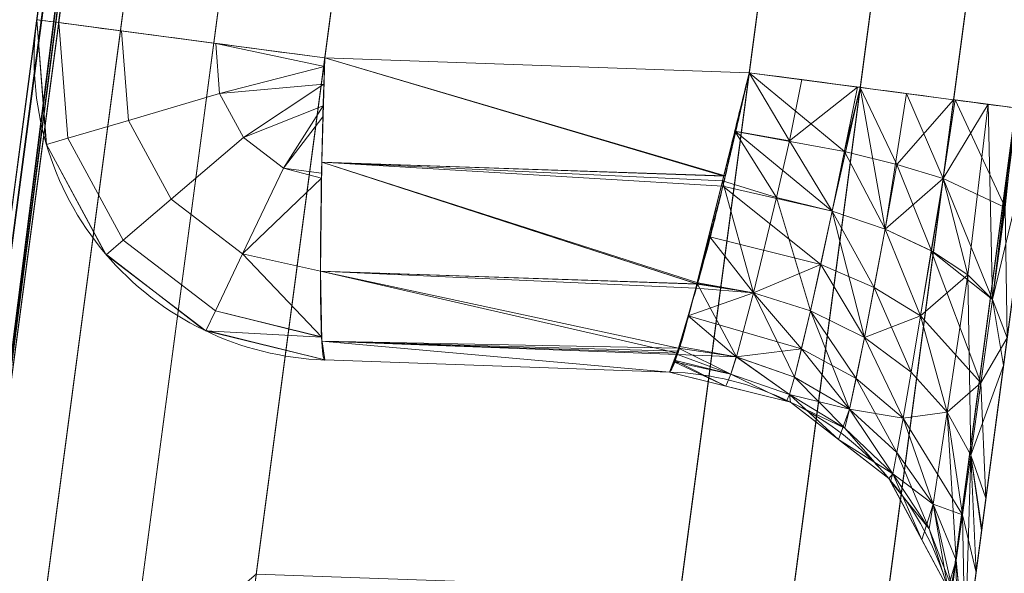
# Model space of a CAD drawing. Header units: millimetres. Extents: x -71 to 71, y -145 to 145.
# Tile 210 of 256: x -55.845 to -54.864, y 15.851 to 16.403. Entities that reach past the tile are written whole.
import ezdxf

# ---------------------------------------------------------------- set-up
doc = ezdxf.new("R2010")
doc.units = ezdxf.units.MM
doc.layers.add('1', color=7, linetype='CONTINUOUS')

msp = doc.modelspace()

# ---------------------------------------------------------------- linework, layer by layer
at = {"layer": '1', "color": 163, "linetype": 'Continuous', "lineweight": 13}
for p, q in [((-56.00922, 7.43084, -15.8119), (-52.15257, 36.5, -15.77824)), ((-52.15257, 36.5, -40.22176), (-56.00922, 7.43084, -40.1881)), ((-55.11141, 21.80146, -31.84225), (-55.95125, 15.47122, -31.84225)), ((-55.93935, 15.56095, -23.49908), (-55.11141, 21.80146, -23.49908)), ((-54.39769, 21.7783, -32.1569), (-55.19451, 15.77237, -32.1569)), ((-55.18612, 15.83563, -23.18443), (-54.39769, 21.7783, -23.18443)), ((-55.61932, 15.77237, -32.14206), (-54.82448, 21.7634, -32.14206)), ((-54.82448, 21.7634, -23.19927), (-55.60897, 15.8504, -23.19927)), ((-54.90758, 15.73431, -32.45671), (-54.11077, 21.74023, -32.45671)), ((-54.11077, 21.74023, -22.88462), (-54.89919, 15.79756, -22.88462)), ((-55.95125, 15.47122, -30.6951), (-55.44593, 19.28006, -30.6951)), ((-55.44593, 19.28006, -24.5494), (-55.93935, 15.56095, -24.5494)), ((-55.159, 19.24199, -30.39529), (-55.61932, 15.77237, -30.39529)), ((-55.60897, 15.8504, -24.84921), (-55.159, 19.24199, -24.84921)), ((-55.54066, 16.36524, -28.3256), (-55.159, 19.24199, -28.3256)), ((-55.159, 19.24199, -26.83152), (-55.54066, 16.36524, -26.83152)), ((-55.19451, 15.77237, -30.38045), (-54.73615, 19.22722, -30.38045)), ((-54.73615, 19.22722, -24.86405), (-55.18612, 15.83563, -24.86405)), ((-54.73615, 19.22722, -28.34043), (-55.11781, 16.35048, -28.34043)), ((-55.11781, 16.35048, -26.81669), (-54.73615, 19.22722, -26.81669)), ((-54.44922, 19.18916, -30.08064), (-54.90758, 15.73431, -30.08064)), ((-54.89919, 15.79756, -25.16386), (-54.44922, 19.18916, -25.16386)), ((-55.11781, 16.35048, -28.34043), (-55.54066, 16.36524, -28.3256)), ((-55.54066, 16.36524, -26.83152), (-55.11781, 16.35048, -26.81669)), ((-55.19737, 16.05205, -27.11929), (-55.54066, 16.06404, -27.13133)), ((-55.54066, 16.06404, -27.13133), (-55.54066, 16.06404, -28.02578)), ((-55.54066, 16.06404, -28.02578), (-55.19737, 16.05205, -28.03783)), ((-55.19737, 16.05205, -28.03783), (-55.19737, 16.05205, -27.11929))]:
    msp.add_line(p, q, dxfattribs=at)
at = {"layer": '1', "color": 163, "linetype": 'Continuous', "lineweight": 13, "extrusion": (-5.23961e-15, 1.15648e-14, -1)}
for centre, radius in [((0, 0, 144.00463), 61.01805), ((0, 0, 124.36979), 56.39529)]:
    msp.add_circle(centre, radius, dxfattribs=at)
at = {"layer": '1', "color": 163, "linetype": 'Continuous', "lineweight": 13}
msp.add_circle((0, 0, -145), 60.44338, dxfattribs=at)
for centre, radius, start, end in [((0, 0, -142.50508), 63.56377, 137.72131, 170.379145), ((-55.20784, 15.75223, -28.03783), 0.3, 352.44261, 88), ((-55.20784, 15.75223, -27.11929), 0.3, 352.44261, 88)]:
    msp.add_arc(centre, radius, start, end, dxfattribs=at)
at = {"layer": '1', "color": 163, "linetype": 'Continuous', "lineweight": 13, "extrusion": (0, 0, -1)}
msp.add_arc((55.5302, 16.36385, 28.02578), 0.3, 272, 7.55739, dxfattribs=at)
at = {"layer": '1', "color": 163, "linetype": 'Continuous', "lineweight": 13, "extrusion": (-5.23961e-15, 1.15648e-14, -1)}
msp.add_arc((55.5302, 16.36385, 27.13133), 0.3, 272, 7.55739, dxfattribs=at)
at = {"layer": '1', "color": 163, "linetype": 'Continuous', "lineweight": 13, "extrusion": (0.131519, 0.991314, -2.08648e-16)}
for centre, start, end in [((57.2, -28.02578, 8.91842), 272.01753, 0), ((56.8, -26.51687, 8.9594), 180, 267.98247)]:
    msp.add_arc(centre, 0.3, start, end, dxfattribs=at)
at = {"layer": '1', "color": 163, "linetype": 'Continuous', "lineweight": 13, "extrusion": (-0.131519, -0.991314, -1.94853e-16)}
msp.add_arc((-57.2, -27.13133, -8.91842), 0.3, 92.01753, 180, dxfattribs=at)
at = {"layer": '1', "color": 163, "linetype": 'Continuous', "lineweight": 13, "extrusion": (-0.998777, 0.034878, 0.03504)}
msp.add_arc((-14.41591, -29.97318, 55.051), 0.3, 269.80466, 360, dxfattribs=at)
at = {"layer": '1', "color": 163, "linetype": 'Continuous', "lineweight": 13, "extrusion": (-0.998777, 0.034878, -0.03504)}
msp.add_arc((-14.41591, -25.15007, 56.98371), 0.3, 0, 90.19534, dxfattribs=at)
at = {"layer": '1', "color": 163, "linetype": 'Continuous', "lineweight": 13, "extrusion": (-0.131519, -0.991314, -1.1263e-14)}
msp.add_arc((-56.8, -28.64025, -8.9594), 0.3, 0, 87.98247, dxfattribs=at)
at = {"layer": '1', "color": 163, "linetype": 'Continuous', "lineweight": 13, "extrusion": (-0.991314, 0.131519, -1.38778e-17)}
for centre, major_axis, start_param, end_param in [((-54.83116, 16.31037, -28.03987), (-0.07459, -0.56225, 0.20534), 4.363315, 5.937521), ((-54.83116, 16.31037, -27.11724), (-0.07459, -0.56225, -0.20534), 0.345665, 1.91987)]:
    msp.add_ellipse(centre, major_axis=major_axis, ratio=0.994688, start_param=start_param, end_param=end_param, dxfattribs=at)
at = {"layer": '1', "color": 163, "linetype": 'Continuous', "lineweight": 13}
for points, knots in [([(-55.85495, 7.40745, -13.2876), (-55.82645, 7.57732, -13.23982), (-55.76854, 7.9149, -13.13734), (-55.6492, 8.58291, -12.91187), (-55.43158, 9.73691, -12.47957), (-55.09527, 11.35428, -11.79578), (-54.6482, 13.26388, -10.92701), (-54.15584, 15.14867, -10.02887), (-53.61637, 17.01449, -9.1185), (-53.02914, 18.86358, -8.2035), (-52.39393, 20.69768, -7.29037), (-51.71059, 22.51872, -6.38596), (-50.97869, 24.32681, -5.49349), (-49.93589, 26.71751, -4.31984), (-48.50419, 29.66625, -2.89087), (-46.57229, 33.13358, -1.25785), (-45.1344, 35.38883, -0.24202), (-44.37605, 36.50001, 0.24292)], [0, 0, 0, 0, 0.015625, 0.03125, 0.0625, 0.125, 0.1875, 0.25, 0.3125, 0.375, 0.4375, 0.5, 0.5625, 0.625, 0.75, 0.875, 1, 1, 1, 1]), ([(-51.58128, 36.4999, -45.00716), (-51.65224, 36.23769, -44.85745), (-51.78978, 35.70877, -44.56354), (-51.9829, 34.89774, -44.15052), (-52.16288, 34.06316, -43.77744), (-52.30136, 33.34414, -43.52136), (-52.40472, 32.75228, -43.36463), (-52.50019, 32.16552, -43.24975), (-52.56697, 31.70606, -43.20913), (-52.60983, 31.38293, -43.20913), (-52.65268, 31.06006, -43.20862), (-52.73428, 30.44508, -43.20783), (-52.97701, 28.6155, -43.20576), (-53.3442, 25.84808, -43.20233), (-53.83378, 22.15817, -43.19788), (-54.32335, 18.46827, -43.19342), (-54.81293, 14.77837, -43.18891), (-55.22087, 11.70344, -43.18546), (-55.54733, 9.24352, -43.18197), (-55.71051, 8.01355, -43.18051), (-55.79205, 7.39856, -43.18016)], [0, 0, 0, 0, 0.03125, 0.0625, 0.09375, 0.125, 0.140625, 0.15625, 0.185938, 0.1875, 0.189062, 0.21875, 0.25, 0.375, 0.5, 0.625, 0.75, 0.875, 0.9375, 1, 1, 1, 1]), ([(-56.5, 0, 18.81482), (-56.5, 0.85253, 18.81482), (-56.43969, 2.55754, 18.79919), (-56.08016, 5.94974, 18.70925), (-55.18827, 10.12383, 18.49387), (-53.45218, 14.92967, 18.08973), (-51.11648, 19.46228, 17.55493), (-48.25431, 23.65957, 16.89615), (-44.94083, 27.49542, 16.14452), (-41.24778, 30.94825, 15.33191), (-38.57396, 32.99249, 14.75639), (-37.19421, 33.94961, 14.46203)], [0, 0, 0, 0, 0.0625, 0.125, 0.25, 0.375, 0.5, 0.625, 0.75, 0.875, 1, 1, 1, 1]), ([(-43.49406, 28.81303, 9.62045), (-43.92215, 28.4025, 9.2513), (-44.75405, 27.57479, 8.49252), (-46.32434, 25.89358, 6.90504), (-48.11792, 23.74553, 4.81046), (-49.69541, 21.5428, 2.60286), (-50.83088, 19.75379, 0.78043), (-51.61967, 18.40079, -0.61265), (-52.34854, 17.03389, -2.02456), (-53.01897, 15.65157, -3.45037), (-53.59199, 14.34418, -4.80079), (-53.96342, 13.40865, -5.76993), (-54.17204, 12.85176, -6.34834), (-54.3767, 12.29306, -6.92639), (-54.70502, 11.34015, -7.89423), (-55.12465, 9.9612, -9.22974), (-55.45618, 8.68664, -10.37814), (-55.66777, 7.74677, -11.13128), (-55.78349, 7.18822, -11.53517), (-55.83992, 6.89855, -11.72214), (-55.86788, 6.75016, -11.80996)], [0, 0, 0, 0, 0.0625, 0.125, 0.25, 0.375, 0.4375, 0.5, 0.5625, 0.625, 0.6875, 0.738281, 0.75, 0.761719, 0.8125, 0.875, 0.9375, 0.96875, 0.984375, 1, 1, 1, 1])]:
    msp.add_open_spline(points, degree=3, knots=knots, dxfattribs=at)
for points in [[(-55.11781, 16.35048, -28.34043), (-55.12231, 16.33101, -28.34036), (-55.13122, 16.2921, -28.33635), (-55.1443, 16.23594, -28.31908), (-55.15704, 16.1842, -28.29106), (-55.16959, 16.13884, -28.25354), (-55.18058, 16.10143, -28.20766), (-55.18881, 16.07331, -28.15506), (-55.1945, 16.05597, -28.09768), (-55.19667, 16.05202, -28.05779), (-55.19737, 16.05205, -28.03783)], [(-55.19737, 16.05205, -27.11929), (-55.19667, 16.05202, -27.09933), (-55.19417, 16.05595, -27.05946), (-55.18791, 16.07324, -27.00212), (-55.17982, 16.10135, -26.9495), (-55.17015, 16.13895, -26.90349), (-55.1587, 16.18455, -26.86591), (-55.14592, 16.23632, -26.83797), (-55.13229, 16.29236, -26.82077), (-55.1227, 16.33111, -26.81677), (-55.11781, 16.35048, -26.81669)]]:
    msp.add_open_spline(points, degree=3, dxfattribs=at)
for points in [[(24.58454, 55.21777, -145), (-60.11226, -6.31805, -145), (-57.48507, 18.67803, -145)], [(24.58454, 55.21777, -145), (-35.52772, -48.89972, -145), (-52.3455, -30.22169, -145), (-60.11226, -6.31805, -145)], [(-54.12313, 14.97461, -10.03563), (-52.15257, 36.5, -15.77824), (-56.00922, 7.43084, -15.8119)], [(-54.00697, 20.85279, -43.1963), (-56.00922, 7.43084, -40.1881), (-52.15257, 36.5, -40.22176)], [(-56.00922, 7.43084, -15.8119), (-52.15257, 36.5, -15.77824), (-55.15611, 13.86105, -22.9419), (-55.19018, 13.60427, -22.88462)], [(-55.72726, 9.55609, -32.51549), (-55.69746, 9.78065, -32.38439), (-52.15257, 36.5, -40.22176), (-56.00922, 7.43084, -40.1881)], [(-52.15257, 36.5, -40.22176), (-55.69746, 9.78065, -32.38439), (-55.38908, 12.10504, -32.3999), (-55.3554, 12.35897, -32.45671)], [(-52.15257, 36.5, -40.22176), (-55.3554, 12.35897, -32.45671), (-55.19018, 13.60427, -32.45671)], [(-55.19018, 13.60427, -32.45671), (-55.16926, 13.76197, -32.43579), (-52.15257, 36.5, -40.22176)], [(-55.16926, 13.76197, -32.43579), (-55.1386, 13.99304, -32.31465), (-52.15257, 36.5, -40.22176)], [(-52.15257, 36.5, -15.77824), (-55.12889, 14.06624, -23.10051), (-55.15611, 13.86105, -22.9419)], [(-52.15257, 36.5, -40.22176), (-55.1386, 13.99304, -32.31465), (-54.94155, 15.47833, -32.39945), (-54.90758, 15.73431, -32.45671)], [(-54.89919, 15.79756, -22.88462), (-54.91982, 15.6421, -22.90527), (-55.12889, 14.06624, -23.10051), (-52.15257, 36.5, -15.77824)], [(-52.15257, 36.5, -40.22176), (-54.90758, 15.73431, -32.45671), (-54.11077, 21.74023, -32.45671)], [(-52.15257, 36.5, -15.77824), (-54.11077, 21.74023, -22.88462), (-54.89919, 15.79756, -22.88462)], [(-60.68379, 6.37812, -144.00463), (-52.84319, 30.50903, -144.00463), (-52.3455, 30.22169, -145), (-60.11226, 6.31805, -145)], [(-48.83975, 28.19764, -124.36979), (-63.93971, 25.3523, -124.58601), (-62.99786, 11.3444, -124.51795)], [(-62.99786, 11.3444, -124.51795), (-55.53851, 9.79294, -124.36979), (-48.83975, 28.19764, -124.36979)], [(-60.39698, 8.68377, -144.00463), (-61.00811, 8.77164, -143.2514), (-56.0656, 25.6043, -143.2514), (-55.50398, 25.34782, -144.00463)], [(-55.11141, 21.80146, -31.84225), (-55.95125, 15.47122, -31.84225), (-55.95128, 15.47099, -31.83029)], [(-55.95128, 15.47099, -31.83029), (-55.95128, 15.47099, -30.70706), (-55.44592, 19.28006, -30.6951), (-55.11141, 21.80146, -31.84225)], [(-55.94466, 15.47901, -31.89948), (-55.95125, 15.47122, -31.84225), (-55.11141, 21.80146, -31.84225)], [(-55.92573, 15.49752, -31.95461), (-55.94466, 15.47901, -31.89948), (-55.11141, 21.80146, -31.84225)], [(-55.93938, 15.56073, -24.53781), (-55.93938, 15.56073, -23.51067), (-55.11141, 21.80146, -23.49908), (-55.44592, 19.28006, -24.5494)], [(-55.93938, 15.56073, -23.51067), (-55.93935, 15.56095, -23.49908), (-55.11141, 21.80146, -23.49908)], [(-55.11141, 21.80146, -23.49908), (-55.93935, 15.56095, -23.49908), (-55.93279, 15.56844, -23.44185)], [(-55.11141, 21.80146, -23.49908), (-55.93279, 15.56844, -23.44185), (-55.91396, 15.58624, -23.38672)], [(-55.11141, 21.80146, -31.84225), (-55.08976, 21.79859, -31.95461), (-55.92573, 15.49752, -31.95461)], [(-55.92573, 15.49752, -31.95461), (-55.08976, 21.79859, -31.95461), (-55.02797, 21.79039, -32.05061), (-55.85409, 15.56362, -32.05061)], [(-55.91396, 15.58624, -23.38672), (-55.08976, 21.79859, -23.38672), (-55.11141, 21.80146, -23.49908)], [(-55.84266, 15.64978, -23.29072), (-55.02797, 21.79039, -23.29072), (-55.08976, 21.79859, -23.38672), (-55.91396, 15.58624, -23.38672)], [(-55.85409, 15.56362, -32.05061), (-55.02797, 21.79039, -32.05061), (-54.93504, 21.77806, -32.11628), (-55.74674, 15.65991, -32.11628)], [(-55.73581, 15.74232, -23.22504), (-54.93504, 21.77806, -23.22504), (-55.02797, 21.79039, -23.29072), (-55.84266, 15.64978, -23.29072)], [(-55.74674, 15.65991, -32.11628), (-54.93504, 21.77806, -32.11628), (-54.82448, 21.7634, -32.14206), (-55.61932, 15.77237, -32.14206)], [(-55.60897, 15.8504, -23.19927), (-54.82448, 21.7634, -23.19927), (-54.93504, 21.77806, -23.22504), (-55.73581, 15.74232, -23.22504)], [(-54.39769, 21.7783, -32.1569), (-55.19451, 15.77237, -32.1569), (-55.61932, 15.77237, -32.14206), (-54.82448, 21.7634, -32.14206)], [(-55.18612, 15.83563, -23.18443), (-54.39769, 21.7783, -23.18443), (-54.82448, 21.7634, -23.19927), (-55.60897, 15.8504, -23.19927)], [(-55.19451, 15.77237, -32.1569), (-54.39769, 21.7783, -32.1569), (-54.28714, 21.76363, -32.18267), (-55.08396, 15.75771, -32.18267)], [(-54.39769, 21.7783, -23.18443), (-55.18612, 15.83563, -23.18443), (-55.07556, 15.82096, -23.15865), (-54.28714, 21.76363, -23.15865)], [(-55.08396, 15.75771, -32.18267), (-54.28714, 21.76363, -32.18267), (-54.1942, 21.7513, -32.24834), (-54.99102, 15.74538, -32.24834)], [(-54.28714, 21.76363, -23.15865), (-55.07556, 15.82096, -23.15865), (-54.98263, 15.80863, -23.09298), (-54.1942, 21.7513, -23.09298)], [(-54.99102, 15.74538, -32.24834), (-54.1942, 21.7513, -32.24834), (-54.13241, 21.7431, -32.34435), (-54.92923, 15.73718, -32.34435)], [(-54.1942, 21.7513, -23.09298), (-54.98263, 15.80863, -23.09298), (-54.92084, 15.80044, -22.99698), (-54.13241, 21.7431, -22.99698)], [(-54.92923, 15.73718, -32.34435), (-54.13241, 21.7431, -32.34435), (-54.11077, 21.74023, -32.45671), (-54.90758, 15.73431, -32.45671)], [(-54.13241, 21.7431, -22.99698), (-54.92084, 15.80044, -22.99698), (-54.89919, 15.79756, -22.88462), (-54.11077, 21.74023, -22.88462)], [(-54.00697, 20.85279, -43.1963), (-55.75953, 7.64372, -43.18044), (-55.79206, 7.39856, -43.18013), (-56.00922, 7.43084, -40.1881)], [(-55.75953, 7.64372, -43.18044), (-54.00697, 20.85279, -43.1963), (-49.60474, 20.81411, -59.44876)], [(-49.60474, 20.81411, -59.44876), (-52.65081, 4.02761, -59.44648), (-55.75953, 7.64372, -43.18044)], [(-55.95128, 15.47099, -30.70706), (-55.95125, 15.47122, -30.6951), (-55.44592, 19.28006, -30.6951)], [(-55.44592, 19.28006, -30.6951), (-55.95125, 15.47122, -30.6951), (-55.94466, 15.47901, -30.63787)], [(-55.44592, 19.28006, -30.6951), (-55.94466, 15.47901, -30.63787), (-55.92573, 15.49752, -30.58274)], [(-55.44592, 19.28006, -24.5494), (-55.93935, 15.56095, -24.5494), (-55.93938, 15.56073, -24.53781)], [(-55.93279, 15.56844, -24.60663), (-55.93935, 15.56095, -24.5494), (-55.44592, 19.28006, -24.5494)], [(-55.91396, 15.58624, -24.66176), (-55.93279, 15.56844, -24.60663), (-55.44592, 19.28006, -24.5494)], [(-55.92573, 15.49752, -30.58274), (-55.42428, 19.27719, -30.58274), (-55.44592, 19.28006, -30.6951)], [(-55.85409, 15.56362, -30.48673), (-55.36249, 19.26899, -30.48673), (-55.42428, 19.27719, -30.58274), (-55.92573, 15.49752, -30.58274)], [(-55.44592, 19.28006, -24.5494), (-55.42428, 19.27719, -24.66176), (-55.91396, 15.58624, -24.66176)], [(-55.91396, 15.58624, -24.66176), (-55.42428, 19.27719, -24.66176), (-55.36249, 19.26899, -24.75776), (-55.84266, 15.64978, -24.75776)], [(-55.82759, 16.40331, -28.02578), (-55.44592, 19.28006, -28.02578), (-55.42428, 19.27719, -28.13814), (-55.80594, 16.40044, -28.13814)], [(-55.44592, 19.28006, -27.13133), (-55.82759, 16.40331, -27.13133), (-55.80594, 16.40044, -27.01897), (-55.42428, 19.27719, -27.01897)], [(-55.44592, 19.28006, -28.02578), (-55.82759, 16.40331, -28.02578), (-55.82759, 16.40331, -27.13133), (-55.44592, 19.28006, -27.13133)], [(-55.80594, 16.40044, -28.13814), (-55.42428, 19.27719, -28.13814), (-55.36249, 19.26899, -28.23415), (-55.74415, 16.39224, -28.23415)], [(-55.42428, 19.27719, -27.01897), (-55.80594, 16.40044, -27.01897), (-55.74415, 16.39224, -26.92297), (-55.36249, 19.26899, -26.92297)], [(-55.74674, 15.65991, -30.42106), (-55.26955, 19.25666, -30.42106), (-55.36249, 19.26899, -30.48673), (-55.85409, 15.56362, -30.48673)], [(-55.84266, 15.64978, -24.75776), (-55.36249, 19.26899, -24.75776), (-55.26955, 19.25666, -24.82343), (-55.73581, 15.74232, -24.82343)], [(-55.74415, 16.39224, -28.23415), (-55.36249, 19.26899, -28.23415), (-55.26955, 19.25666, -28.29982), (-55.65122, 16.37991, -28.29982)], [(-55.36249, 19.26899, -26.92297), (-55.74415, 16.39224, -26.92297), (-55.65122, 16.37991, -26.8573), (-55.26955, 19.25666, -26.8573)], [(-55.61932, 15.77237, -30.39529), (-55.159, 19.24199, -30.39529), (-55.26955, 19.25666, -30.42106), (-55.74674, 15.65991, -30.42106)], [(-55.73581, 15.74232, -24.82343), (-55.26955, 19.25666, -24.82343), (-55.159, 19.24199, -24.84921), (-55.60897, 15.8504, -24.84921)], [(-55.65122, 16.37991, -28.29982), (-55.26955, 19.25666, -28.29982), (-55.159, 19.24199, -28.3256), (-55.54067, 16.36524, -28.3256)], [(-55.26955, 19.25666, -26.8573), (-55.65122, 16.37991, -26.8573), (-55.54067, 16.36524, -26.83152), (-55.159, 19.24199, -26.83152)], [(-55.61932, 15.77237, -30.39529), (-55.19451, 15.77237, -30.38045), (-54.73615, 19.22723, -30.38045), (-55.159, 19.24199, -30.39529)], [(-54.73615, 19.22723, -24.86405), (-55.18612, 15.83563, -24.86405), (-55.60897, 15.8504, -24.84921), (-55.159, 19.24199, -24.84921)], [(-55.11781, 16.35048, -28.34043), (-55.54067, 16.36524, -28.3256), (-55.159, 19.24199, -28.3256), (-54.73615, 19.22723, -28.34043)], [(-54.73615, 19.22723, -26.81668), (-55.159, 19.24199, -26.83152), (-55.54067, 16.36524, -26.83152), (-55.11781, 16.35048, -26.81668)], [(-54.73615, 19.22723, -30.38045), (-55.19451, 15.77237, -30.38045), (-55.08396, 15.75771, -30.35467), (-54.62559, 19.21256, -30.35467)], [(-55.18612, 15.83563, -24.86405), (-54.73615, 19.22723, -24.86405), (-54.62559, 19.21256, -24.88983), (-55.07556, 15.82096, -24.88983)], [(-55.11781, 16.35048, -28.34043), (-54.73615, 19.22723, -28.34043), (-54.62559, 19.21256, -28.36621), (-55.00726, 16.33581, -28.36621)], [(-54.73615, 19.22723, -26.81668), (-55.11781, 16.35048, -26.81668), (-55.00726, 16.33581, -26.79091), (-54.62559, 19.21256, -26.79091)], [(-54.62559, 19.21256, -30.35467), (-55.08396, 15.75771, -30.35467), (-54.99102, 15.74538, -30.289), (-54.53266, 19.20023, -30.289)], [(-55.07556, 15.82096, -24.88983), (-54.62559, 19.21256, -24.88983), (-54.53266, 19.20023, -24.9555), (-54.98263, 15.80863, -24.9555)], [(-55.00726, 16.33581, -28.36621), (-54.62559, 19.21256, -28.36621), (-54.53266, 19.20023, -28.43188), (-54.91432, 16.32348, -28.43188)], [(-54.62559, 19.21256, -26.79091), (-55.00726, 16.33581, -26.79091), (-54.91432, 16.32348, -26.72524), (-54.53266, 19.20023, -26.72524)], [(-54.53266, 19.20023, -30.289), (-54.99102, 15.74538, -30.289), (-54.92923, 15.73718, -30.193), (-54.47087, 19.19203, -30.193)], [(-54.98263, 15.80863, -24.9555), (-54.53266, 19.20023, -24.9555), (-54.47087, 19.19203, -25.0515), (-54.92084, 15.80044, -25.0515)], [(-54.91432, 16.32348, -28.43188), (-54.53266, 19.20023, -28.43188), (-54.47087, 19.19203, -28.52788), (-54.85253, 16.31528, -28.52788)], [(-54.53266, 19.20023, -26.72524), (-54.91432, 16.32348, -26.72524), (-54.85253, 16.31528, -26.62923), (-54.47087, 19.19203, -26.62923)], [(-54.47087, 19.19203, -30.193), (-54.92923, 15.73718, -30.193), (-54.90758, 15.73431, -30.08064), (-54.44922, 19.18916, -30.08064)], [(-54.92084, 15.80044, -25.0515), (-54.47087, 19.19203, -25.0515), (-54.44922, 19.18916, -25.16386), (-54.89919, 15.79756, -25.16386)], [(-54.83089, 16.31241, -28.64025), (-54.44922, 19.18916, -28.64025), (-54.44922, 19.18916, -30.08064), (-54.90758, 15.73431, -30.08064)], [(-54.89919, 15.79756, -25.16386), (-54.44922, 19.18916, -25.16386), (-54.44922, 19.18916, -26.51687), (-54.83089, 16.31241, -26.51687)], [(-55.22529, 9.55675, 18.50467), (-51.43747, 18.704, 17.62805), (-53.35225, 14.88496, 10.82684)], [(-54.13154, 0, -123.88345), (-51.48215, 16.72756, -123.88345), (-53.63511, 17.4271, -124.36979), (-56.39528, 0, -124.36979)], [(-55.81788, 16.27877, -28.02578), (-55.82759, 16.40331, -28.02578), (-55.80568, 16.4004, -28.1388), (-55.79668, 16.28504, -28.1388)], [(-55.82759, 16.40331, -27.13133), (-55.82759, 16.40331, -28.02578), (-55.81809, 16.27949, -28.02578), (-55.81809, 16.27949, -27.13133)], [(-55.79668, 16.28504, -27.01832), (-55.80568, 16.4004, -27.01832), (-55.82759, 16.40331, -27.13133), (-55.81788, 16.27877, -27.13133)], [(-55.79668, 16.28504, -28.1388), (-55.80568, 16.4004, -28.1388), (-55.74318, 16.39211, -28.23516), (-55.73623, 16.30292, -28.23516)], [(-55.73623, 16.30292, -26.92196), (-55.74318, 16.39211, -26.92196), (-55.80568, 16.4004, -27.01832), (-55.79668, 16.28504, -27.01832)], [(-55.73623, 16.30292, -28.23516), (-55.74318, 16.39211, -28.23516), (-55.6493, 16.37966, -28.30067), (-55.64541, 16.32978, -28.30067)], [(-55.64541, 16.32978, -26.85645), (-55.6493, 16.37966, -26.85645), (-55.74318, 16.39211, -26.92196), (-55.73623, 16.30292, -26.92196)], [(-55.6493, 16.37966, -28.30067), (-55.54067, 16.36524, -28.3256), (-55.54094, 16.35662, -28.32478)], [(-55.54094, 16.35662, -28.32478), (-55.64541, 16.32978, -28.30067), (-55.6493, 16.37966, -28.30067)], [(-55.6493, 16.37966, -26.85645), (-55.64541, 16.32978, -26.85645), (-55.54094, 16.35662, -26.83234)], [(-55.54094, 16.35662, -26.83234), (-55.54067, 16.36524, -26.83152), (-55.6493, 16.37966, -26.85645)], [(-55.14173, 16.24749, -28.3196), (-55.54366, 16.26117, -28.30734), (-55.54067, 16.36524, -28.3256)], [(-55.54067, 16.36524, -26.83152), (-55.54366, 16.26117, -26.84978), (-55.14325, 16.24735, -26.83658)], [(-55.54067, 16.36524, -28.3256), (-55.11781, 16.35048, -28.34043), (-55.14173, 16.24749, -28.3196)], [(-55.14325, 16.24735, -26.83658), (-55.11781, 16.35048, -26.81668), (-55.54067, 16.36524, -26.83152)], [(-55.64541, 16.32978, -28.30067), (-55.54094, 16.35662, -28.32478), (-55.5415, 16.33886, -28.32308)], [(-55.5415, 16.33886, -26.83403), (-55.54094, 16.35662, -26.83234), (-55.64541, 16.32978, -26.85645)], [(-55.11781, 16.35048, -26.81668), (-55.13223, 16.29202, -26.82796), (-55.0777, 16.28253, -26.8173)], [(-55.02288, 16.27177, -28.35653), (-55.1314, 16.29197, -28.3286), (-55.11781, 16.35048, -28.34043)], [(-55.11781, 16.35048, -28.34043), (-55.01013, 16.33619, -28.36554), (-55.02288, 16.27177, -28.35653)], [(-55.0777, 16.28253, -26.8173), (-55.06552, 16.34354, -26.80449), (-55.11781, 16.35048, -26.81668)], [(-55.01014, 16.33619, -26.79158), (-55.06552, 16.34354, -26.80449), (-55.0777, 16.28253, -26.8173)], [(-55.69355, 16.22429, -28.23516), (-55.73623, 16.30292, -28.23516), (-55.64541, 16.32978, -28.30067), (-55.62155, 16.28581, -28.30067)], [(-55.62155, 16.28581, -26.85645), (-55.64541, 16.32978, -26.85645), (-55.73623, 16.30292, -26.92196), (-55.69355, 16.22429, -26.92196)], [(-55.5415, 16.33886, -28.32308), (-55.62155, 16.28581, -28.30067), (-55.64541, 16.32978, -28.30067)], [(-55.64541, 16.32978, -26.85645), (-55.62155, 16.28581, -26.85645), (-55.5415, 16.33886, -26.83403)], [(-55.62155, 16.28581, -28.30067), (-55.5415, 16.33886, -28.32308), (-55.54217, 16.31739, -28.32104)], [(-55.54217, 16.31739, -26.83608), (-55.5415, 16.33886, -26.83403), (-55.62155, 16.28581, -26.85645)], [(-55.0777, 16.28253, -26.8173), (-55.03517, 16.21238, -26.82127), (-55.01014, 16.33619, -26.79158)], [(-55.00726, 16.33581, -26.79091), (-55.01014, 16.33619, -26.79158), (-55.03517, 16.21238, -26.82127)], [(-55.00726, 16.33581, -26.79091), (-55.03517, 16.21238, -26.82127), (-54.98255, 16.19435, -26.795)], [(-55.02288, 16.27177, -28.35653), (-55.01013, 16.33619, -28.36554), (-55.00726, 16.33581, -28.36621)], [(-54.97072, 16.25902, -28.38477), (-55.02288, 16.27177, -28.35653), (-55.00726, 16.33581, -28.36621)], [(-55.00726, 16.33581, -28.36621), (-54.91432, 16.32348, -28.43188), (-54.97072, 16.25902, -28.38477)], [(-54.98255, 16.19435, -26.795), (-54.96135, 16.32972, -26.75847), (-55.00726, 16.33581, -26.79091)], [(-54.96135, 16.32972, -26.75847), (-54.98255, 16.19435, -26.795), (-54.92482, 16.24493, -26.73333)], [(-54.92482, 16.24493, -26.73333), (-54.91432, 16.32348, -26.72524), (-54.96135, 16.32972, -26.75847)], [(-54.91432, 16.32348, -28.43188), (-54.92481, 16.24493, -28.4238), (-54.97072, 16.25902, -28.38477)], [(-54.92482, 16.24493, -26.73333), (-54.91281, 16.32328, -26.72289), (-54.91432, 16.32348, -26.72524)], [(-54.91281, 16.32328, -26.72289), (-54.92482, 16.24493, -26.73333), (-54.86303, 16.21617, -26.63267)], [(-54.91432, 16.32348, -28.43188), (-54.9128, 16.32328, -28.43424), (-54.92481, 16.24493, -28.4238)], [(-54.92481, 16.24493, -28.4238), (-54.9128, 16.32328, -28.43424), (-54.88, 16.31892, -28.4852)], [(-54.86303, 16.21617, -26.63267), (-54.85253, 16.31528, -26.62923), (-54.91281, 16.32328, -26.72289)], [(-55.54217, 16.31739, -28.32104), (-55.58185, 16.25537, -28.30067), (-55.62155, 16.28581, -28.30067)], [(-55.62155, 16.28581, -26.85645), (-55.58185, 16.25537, -26.85645), (-55.54217, 16.31739, -26.83608)], [(-55.58185, 16.25537, -28.30067), (-55.54217, 16.31739, -28.32104), (-55.54252, 16.3066, -28.32001)], [(-55.54252, 16.3066, -26.83711), (-55.54217, 16.31739, -26.83608), (-55.58185, 16.25537, -26.85645)], [(-54.90758, 15.73431, -30.08064), (-54.92838, 15.57756, -30.10146), (-54.86457, 16.05848, -28.58344), (-54.83089, 16.31241, -28.64025)], [(-54.88, 16.31892, -28.4852), (-54.9002, 16.1489, -28.44395), (-54.92481, 16.24493, -28.4238)], [(-54.87565, 16.12439, -28.49425), (-54.9002, 16.1489, -28.44395), (-54.88, 16.31892, -28.4852)], [(-54.83089, 16.31241, -26.51687), (-54.85151, 16.15695, -26.53752), (-54.89919, 15.79756, -25.16386)], [(-54.88, 16.31892, -28.4852), (-54.85253, 16.31528, -28.52788), (-54.87565, 16.12439, -28.49425)], [(-54.85253, 16.31528, -28.52788), (-54.85095, 16.31507, -28.53612), (-54.87565, 16.12439, -28.49425)], [(-54.87565, 16.12439, -28.49425), (-54.85095, 16.31507, -28.53612), (-54.83089, 16.31241, -28.64025)], [(-54.83089, 16.31241, -28.64025), (-54.86457, 16.05848, -28.58344), (-54.87565, 16.12439, -28.49425)], [(-55.74149, 16.18334, -28.1388), (-55.79668, 16.28504, -28.1388), (-55.73623, 16.30292, -28.23516), (-55.69355, 16.22429, -28.23516)], [(-55.69355, 16.22429, -26.92196), (-55.73623, 16.30292, -26.92196), (-55.79668, 16.28504, -27.01832), (-55.74149, 16.18334, -27.01832)], [(-55.58185, 16.25537, -28.30067), (-55.54252, 16.3066, -28.32001), (-55.54389, 16.25017, -28.30307)], [(-55.54389, 16.25017, -26.85405), (-55.54252, 16.3066, -26.83711), (-55.58185, 16.25537, -26.85645)], [(-55.13223, 16.29202, -26.82796), (-55.14441, 16.24264, -26.83748), (-55.09058, 16.22606, -26.83642)], [(-55.03516, 16.21238, -28.33585), (-55.14409, 16.23731, -28.31755), (-55.1314, 16.29197, -28.3286)], [(-55.09058, 16.22606, -26.83642), (-55.0777, 16.28253, -26.8173), (-55.13223, 16.29202, -26.82796)], [(-55.1314, 16.29197, -28.3286), (-55.02288, 16.27177, -28.35653), (-55.03516, 16.21238, -28.33585)], [(-55.75829, 16.16899, -28.02578), (-55.81788, 16.27877, -28.02578), (-55.79668, 16.28504, -28.1388), (-55.74149, 16.18334, -28.1388)], [(-55.74149, 16.18334, -27.01832), (-55.79668, 16.28504, -27.01832), (-55.81788, 16.27877, -27.13133), (-55.75829, 16.16899, -27.13133)], [(-55.62256, 16.16986, -28.23516), (-55.69355, 16.22429, -28.23516), (-55.62155, 16.28581, -28.30067), (-55.58185, 16.25537, -28.30067)], [(-55.58185, 16.25537, -26.85645), (-55.62155, 16.28581, -26.85645), (-55.69355, 16.22429, -26.92196), (-55.62256, 16.16986, -26.92196)], [(-55.0777, 16.28253, -26.8173), (-55.09058, 16.22606, -26.83642), (-55.03517, 16.21238, -26.82127)], [(-55.81809, 16.27949, -27.13133), (-55.81809, 16.27949, -28.02578), (-55.75926, 16.17013, -28.02578), (-55.75926, 16.17013, -27.13133)], [(-54.98254, 16.19435, -28.36213), (-55.03516, 16.21238, -28.33585), (-55.02288, 16.27177, -28.35653)], [(-55.02288, 16.27177, -28.35653), (-54.97072, 16.25902, -28.38477), (-54.98254, 16.19435, -28.36213)], [(-55.16946, 16.13973, -28.25106), (-55.54503, 16.15247, -28.23815), (-55.54366, 16.26117, -28.30734)], [(-55.54366, 16.26117, -26.84978), (-55.54503, 16.15247, -26.91897), (-55.16997, 16.13997, -26.90671)], [(-55.54366, 16.26117, -28.30734), (-55.16908, 16.14104, -28.25301), (-55.16946, 16.13973, -28.25106)], [(-55.54366, 16.26117, -28.30734), (-55.14173, 16.24749, -28.3196), (-55.14409, 16.23731, -28.31755)], [(-55.14409, 16.23731, -28.31755), (-55.16908, 16.14104, -28.25301), (-55.54366, 16.26117, -28.30734)], [(-55.16997, 16.13997, -26.90671), (-55.14441, 16.24264, -26.83748), (-55.54366, 16.26117, -26.84978)], [(-55.14441, 16.24264, -26.83748), (-55.14325, 16.24735, -26.83658), (-55.54366, 16.26117, -26.84978)], [(-55.62256, 16.16986, -28.23516), (-55.58185, 16.25537, -28.30067), (-55.54395, 16.24515, -28.29973)], [(-55.54395, 16.24515, -26.85738), (-55.58185, 16.25537, -26.85645), (-55.62256, 16.16986, -26.92196)], [(-55.54389, 16.25017, -28.30307), (-55.54395, 16.24515, -28.29973), (-55.58185, 16.25537, -28.30067)], [(-55.58185, 16.25537, -26.85645), (-55.54395, 16.24515, -26.85738), (-55.54389, 16.25017, -26.85405)], [(-54.93649, 16.17275, -28.39886), (-54.98254, 16.19435, -28.36213), (-54.97072, 16.25902, -28.38477)], [(-54.97072, 16.25902, -28.38477), (-54.92481, 16.24493, -28.4238), (-54.93649, 16.17275, -28.39886)], [(-55.54395, 16.24515, -28.29973), (-55.54503, 16.15247, -28.23815), (-55.62256, 16.16986, -28.23516)], [(-55.62256, 16.16986, -26.92196), (-55.54503, 16.15247, -26.91897), (-55.54395, 16.24515, -26.85738)], [(-55.14441, 16.24264, -26.83748), (-55.16991, 16.14023, -26.90654), (-55.11356, 16.13087, -26.90425)], [(-55.11356, 16.13087, -26.90425), (-55.09058, 16.22606, -26.83642), (-55.14441, 16.24264, -26.83748)], [(-54.98255, 16.19435, -26.795), (-54.9365, 16.17276, -26.75827), (-54.92482, 16.24493, -26.73333)], [(-54.92482, 16.24493, -26.73333), (-54.9365, 16.17276, -26.75827), (-54.87566, 16.1244, -26.66289)], [(-54.9002, 16.1489, -28.44395), (-54.93649, 16.17275, -28.39886), (-54.92481, 16.24493, -28.4238)], [(-54.87566, 16.1244, -26.66289), (-54.86303, 16.21617, -26.63267), (-54.92482, 16.24493, -26.73333)], [(-55.04657, 16.15908, -28.30438), (-55.15716, 16.18697, -28.2838), (-55.14409, 16.23731, -28.31755)], [(-55.14409, 16.23731, -28.31755), (-55.03516, 16.21238, -28.33585), (-55.04657, 16.15908, -28.30438)], [(-55.64966, 16.11294, -28.1388), (-55.74149, 16.18334, -28.1388), (-55.69355, 16.22429, -28.23516), (-55.62256, 16.16986, -28.23516)], [(-55.62256, 16.16986, -26.92196), (-55.69355, 16.22429, -26.92196), (-55.74149, 16.18334, -27.01832), (-55.64966, 16.11294, -27.01832)], [(-55.09058, 16.22606, -26.83642), (-55.11356, 16.13087, -26.90425), (-55.05684, 16.11299, -26.89354)], [(-55.05684, 16.11299, -26.89354), (-55.03517, 16.21238, -26.82127), (-55.09058, 16.22606, -26.83642)], [(-55.03517, 16.21238, -26.82127), (-55.05684, 16.11299, -26.89354), (-55.00317, 16.08636, -26.87387)], [(-54.99344, 16.1364, -28.32776), (-55.04657, 16.15908, -28.30438), (-55.03516, 16.21238, -28.33585)], [(-55.00317, 16.08636, -26.87387), (-54.98255, 16.19435, -26.795), (-55.03517, 16.21238, -26.82127)], [(-55.03516, 16.21238, -28.33585), (-54.98254, 16.19435, -28.36213), (-54.99344, 16.1364, -28.32776)], [(-54.86303, 16.21617, -26.63267), (-54.87566, 16.1244, -26.66289), (-54.8609, 16.08621, -26.57467)], [(-54.94718, 16.10799, -26.79631), (-54.98255, 16.19435, -26.795), (-55.00317, 16.08636, -26.87387)], [(-54.94716, 16.10798, -28.36082), (-54.99344, 16.1364, -28.32776), (-54.98254, 16.19435, -28.36213)], [(-54.94718, 16.10799, -26.79631), (-54.9365, 16.17276, -26.75827), (-54.98255, 16.19435, -26.795)], [(-54.98254, 16.19435, -28.36213), (-54.93649, 16.17275, -28.39886), (-54.94716, 16.10798, -28.36082)], [(-55.65916, 16.09299, -28.02578), (-55.75829, 16.16899, -28.02578), (-55.74149, 16.18334, -28.1388), (-55.64966, 16.11294, -28.1388)], [(-55.64966, 16.11294, -27.01832), (-55.74149, 16.18334, -27.01832), (-55.75829, 16.16899, -27.13133), (-55.65916, 16.09299, -27.13133)], [(-55.11355, 16.13087, -28.25286), (-55.16908, 16.14104, -28.25301), (-55.15716, 16.18697, -28.2838)], [(-55.11355, 16.13087, -28.25286), (-55.15716, 16.18697, -28.2838), (-55.04657, 16.15908, -28.30438)], [(-54.9365, 16.17276, -26.75827), (-54.94718, 16.10799, -26.79631), (-54.88712, 16.04142, -26.70988)], [(-54.94716, 16.10798, -28.36082), (-54.93649, 16.17275, -28.39886), (-54.9002, 16.1489, -28.44395)], [(-54.88712, 16.04142, -26.70988), (-54.87566, 16.1244, -26.66289), (-54.9365, 16.17276, -26.75827)], [(-55.75926, 16.17013, -27.13133), (-55.75926, 16.17013, -28.02578), (-55.66119, 16.09396, -28.02578), (-55.66119, 16.09396, -27.13133)], [(-55.54389, 16.0871, -28.14075), (-55.64966, 16.11294, -28.1388), (-55.62256, 16.16986, -28.23516)], [(-55.62256, 16.16986, -26.92196), (-55.64966, 16.11294, -27.01832), (-55.54389, 16.0871, -27.01636)], [(-55.62256, 16.16986, -28.23516), (-55.54503, 16.15247, -28.23815), (-55.54389, 16.0871, -28.14075)], [(-55.54389, 16.0871, -27.01636), (-55.54503, 16.15247, -26.91897), (-55.62256, 16.16986, -26.92196)], [(-55.04657, 16.15908, -28.30438), (-55.05684, 16.11299, -28.26357), (-55.11355, 16.13087, -28.25286)], [(-55.00316, 16.08635, -28.28325), (-55.05684, 16.11299, -28.26357), (-55.04657, 16.15908, -28.30438)], [(-55.04657, 16.15908, -28.30438), (-54.99344, 16.1364, -28.32776), (-55.00316, 16.08635, -28.28325)], [(-54.85151, 16.15695, -26.53752), (-54.88212, 15.92623, -26.65866), (-54.93288, 15.54364, -25.10706), (-54.89919, 15.79756, -25.16386)], [(-55.54366, 16.08277, -28.12977), (-55.54503, 16.15247, -28.23815), (-55.1882, 16.07571, -28.1557)], [(-55.54503, 16.15247, -28.23815), (-55.16946, 16.13973, -28.25106), (-55.1882, 16.07571, -28.1557)], [(-55.54503, 16.15247, -26.91897), (-55.54366, 16.08277, -27.02735), (-55.18903, 16.07087, -27.0152)], [(-55.18903, 16.07087, -27.0152), (-55.17102, 16.13574, -26.90957), (-55.54503, 16.15247, -26.91897)], [(-55.17102, 16.13574, -26.90957), (-55.16997, 16.13997, -26.90671), (-55.54503, 16.15247, -26.91897)], [(-54.9002, 16.1489, -28.44395), (-54.92057, 16.01192, -28.34641), (-54.94716, 16.10798, -28.36082)], [(-54.89713, 15.96913, -28.38564), (-54.92057, 16.01192, -28.34641), (-54.9002, 16.1489, -28.44395)], [(-54.9002, 16.1489, -28.44395), (-54.87565, 16.12439, -28.49425), (-54.89713, 15.96913, -28.38564)], [(-55.13072, 16.06713, -28.15478), (-55.1882, 16.07571, -28.1557), (-55.1695, 16.1396, -28.25087)], [(-55.11356, 16.13087, -26.90425), (-55.17102, 16.13574, -26.90957), (-55.17869, 16.10811, -26.95456)], [(-55.11356, 16.13087, -26.90425), (-55.16991, 16.14023, -26.90654), (-55.17102, 16.13574, -26.90957)], [(-55.11355, 16.13087, -28.25286), (-55.1695, 16.1396, -28.25087), (-55.16908, 16.14104, -28.25301)], [(-55.1695, 16.1396, -28.25087), (-55.11355, 16.13087, -28.25286), (-55.13072, 16.06713, -28.15478)], [(-54.95659, 16.05196, -28.31142), (-55.00316, 16.08635, -28.28325), (-54.99344, 16.1364, -28.32776)], [(-54.99344, 16.1364, -28.32776), (-54.94716, 16.10798, -28.36082), (-54.95659, 16.05196, -28.31142)], [(-55.17869, 16.10811, -26.95456), (-55.06568, 16.07526, -26.94217), (-55.11356, 16.13087, -26.90425)], [(-55.07277, 16.04705, -28.16003), (-55.13072, 16.06713, -28.15478), (-55.11355, 16.13087, -28.25286)], [(-55.06568, 16.07526, -26.94217), (-55.05684, 16.11299, -26.89354), (-55.11356, 16.13087, -26.90425)], [(-55.11355, 16.13087, -28.25286), (-55.05684, 16.11299, -28.26357), (-55.07277, 16.04705, -28.16003)], [(-54.89713, 15.96913, -28.38564), (-54.87565, 16.12439, -28.49425), (-54.86457, 16.05848, -28.58344)], [(-54.8609, 16.08621, -26.57467), (-54.87566, 16.1244, -26.66289), (-54.88712, 16.04142, -26.70988)], [(-55.65916, 16.09299, -28.02578), (-55.64966, 16.11294, -28.1388), (-55.54384, 16.08669, -28.13872)], [(-55.54384, 16.08669, -27.0184), (-55.64966, 16.11294, -27.01832), (-55.65916, 16.09299, -27.13133)], [(-55.54389, 16.0871, -28.14075), (-55.54384, 16.08669, -28.13872), (-55.64966, 16.11294, -28.1388)], [(-55.64966, 16.11294, -27.01832), (-55.54384, 16.08669, -27.0184), (-55.54389, 16.0871, -27.01636)], [(-55.17869, 16.10811, -26.95456), (-55.18715, 16.07765, -27.00415), (-55.13073, 16.06713, -27.00234)], [(-55.06568, 16.07526, -26.94217), (-55.17869, 16.10811, -26.95456), (-55.13073, 16.06713, -27.00234)], [(-55.01798, 16.0149, -28.17048), (-55.07277, 16.04705, -28.16003), (-55.05684, 16.11299, -28.26357)], [(-55.05684, 16.11299, -26.89354), (-55.06568, 16.07526, -26.94217), (-55.01144, 16.04545, -26.92687)], [(-55.05684, 16.11299, -28.26357), (-55.00316, 16.08635, -28.28325), (-55.01798, 16.0149, -28.17048)], [(-55.01144, 16.04545, -26.92687), (-55.00317, 16.08636, -26.87387), (-55.05684, 16.11299, -26.89354)], [(-55.00317, 16.08636, -26.87387), (-54.9566, 16.05197, -26.8457), (-54.94718, 16.10799, -26.79631)], [(-54.94718, 16.10799, -26.79631), (-54.9566, 16.05197, -26.8457), (-54.92059, 16.01194, -26.81072)], [(-54.92057, 16.01192, -28.34641), (-54.95659, 16.05196, -28.31142), (-54.94716, 16.10798, -28.36082)], [(-54.92059, 16.01194, -26.81072), (-54.88712, 16.04142, -26.70988), (-54.94718, 16.10799, -26.79631)], [(-55.66119, 16.09396, -27.13133), (-55.66119, 16.09396, -28.02578), (-55.54067, 16.06404, -28.02578), (-55.54067, 16.06404, -27.13133)], [(-55.54384, 16.08669, -28.13872), (-55.54067, 16.06404, -28.02578), (-55.65916, 16.09299, -28.02578)], [(-55.65916, 16.09299, -27.13133), (-55.54067, 16.06404, -27.13133), (-55.54384, 16.08669, -27.0184)], [(-55.01798, 16.0149, -28.17048), (-55.00316, 16.08635, -28.28325), (-54.96452, 16.00607, -28.25249)], [(-55.00317, 16.08636, -26.87387), (-55.01144, 16.04545, -26.92687), (-54.96453, 16.00608, -26.90464)], [(-54.96453, 16.00608, -26.90464), (-54.9566, 16.05197, -26.8457), (-55.00317, 16.08636, -26.87387)], [(-55.00316, 16.08635, -28.28325), (-54.95659, 16.05196, -28.31142), (-54.96452, 16.00607, -28.25249)], [(-54.88712, 16.04142, -26.70988), (-54.88212, 15.92623, -26.65866), (-54.8609, 16.08621, -26.57467)], [(-55.54366, 16.08277, -28.12977), (-55.18929, 16.0729, -28.14169), (-55.19737, 16.05205, -28.03783)], [(-55.19737, 16.05205, -28.03783), (-55.54067, 16.06404, -28.02578), (-55.54366, 16.08277, -28.12977)], [(-55.1882, 16.07571, -28.1557), (-55.18929, 16.0729, -28.14169), (-55.54366, 16.08277, -28.12977)], [(-55.54366, 16.08277, -27.02735), (-55.54067, 16.06404, -27.13133), (-55.19737, 16.05205, -27.11929)], [(-55.19737, 16.05205, -27.11929), (-55.18942, 16.06947, -27.01748), (-55.54366, 16.08277, -27.02735)], [(-55.18942, 16.06947, -27.01748), (-55.18903, 16.07087, -27.0152), (-55.54366, 16.08277, -27.02735)], [(-55.13633, 16.05003, -28.09793), (-55.19279, 16.06387, -28.09669), (-55.1882, 16.07571, -28.1557)], [(-55.13073, 16.06713, -27.00234), (-55.18715, 16.07765, -27.00415), (-55.18942, 16.06947, -27.01748)], [(-55.1882, 16.07571, -28.1557), (-55.13072, 16.06713, -28.15478), (-55.13633, 16.05003, -28.09793)], [(-55.13073, 16.06713, -27.00234), (-55.07278, 16.04705, -26.99708), (-55.06568, 16.07526, -26.94217)], [(-55.06568, 16.07526, -26.94217), (-55.07278, 16.04705, -26.99708), (-55.018, 16.01491, -26.98664)], [(-55.018, 16.01491, -26.98664), (-55.01144, 16.04545, -26.92687), (-55.06568, 16.07526, -26.94217)], [(-55.18942, 16.06947, -27.01748), (-55.19274, 16.0622, -27.05998), (-55.13633, 16.05003, -27.05919)], [(-55.13633, 16.05003, -27.05919), (-55.13073, 16.06713, -27.00234), (-55.18942, 16.06947, -27.01748)], [(-55.07785, 16.02955, -28.10044), (-55.13633, 16.05003, -28.09793), (-55.13072, 16.06713, -28.15478)], [(-55.13073, 16.06713, -27.00234), (-55.13633, 16.05003, -27.05919), (-55.07787, 16.02955, -27.05667)], [(-55.07787, 16.02955, -27.05667), (-55.07278, 16.04705, -26.99708), (-55.13073, 16.06713, -27.00234)], [(-55.13072, 16.06713, -28.15478), (-55.07277, 16.04705, -28.16003), (-55.07785, 16.02955, -28.10044)], [(-55.19737, 16.05205, -27.11929), (-55.54067, 16.06404, -27.13133), (-55.54067, 16.06404, -28.02578), (-55.19737, 16.05205, -28.03783)], [(-55.14108, 16.03807, -28.03783), (-55.19737, 16.05205, -28.03783), (-55.19279, 16.06387, -28.09669)], [(-55.19274, 16.0622, -27.05998), (-55.19737, 16.05205, -27.11929), (-55.14109, 16.03807, -27.11929)], [(-55.19279, 16.06387, -28.09669), (-55.13633, 16.05003, -28.09793), (-55.14108, 16.03807, -28.03783)], [(-55.14109, 16.03807, -27.11929), (-55.13633, 16.05003, -27.05919), (-55.19274, 16.0622, -27.05998)], [(-54.98017, 15.18717, -30.43105), (-54.89192, 15.85235, -28.42393), (-54.86457, 16.05848, -28.58344)], [(-54.9592, 15.34526, -30.22339), (-54.98017, 15.18717, -30.43105), (-54.86457, 16.05848, -28.58344)], [(-54.92838, 15.57756, -30.10146), (-54.9592, 15.34526, -30.22339), (-54.86457, 16.05848, -28.58344)], [(-54.86457, 16.05848, -28.58344), (-54.88637, 15.89418, -28.4563), (-54.89713, 15.96913, -28.38564)], [(-55.19737, 16.05205, -27.11929), (-55.19737, 16.05205, -28.03783), (-55.07684, 16.02212, -28.03783), (-55.07684, 16.02212, -27.11929)], [(-55.13633, 16.05003, -27.05919), (-55.14109, 16.03807, -27.11929), (-55.08083, 16.02311, -27.11929)], [(-55.08082, 16.02311, -28.03783), (-55.14108, 16.03807, -28.03783), (-55.13633, 16.05003, -28.09793)], [(-55.13633, 16.05003, -28.09793), (-55.07785, 16.02955, -28.10044), (-55.08082, 16.02311, -28.03783)], [(-55.08083, 16.02311, -27.11929), (-55.07787, 16.02955, -27.05667), (-55.13633, 16.05003, -27.05919)], [(-55.07278, 16.04705, -26.99708), (-55.07787, 16.02955, -27.05667), (-55.02256, 15.996, -27.0514)], [(-55.07785, 16.02955, -28.10044), (-55.07277, 16.04705, -28.16003), (-55.01798, 16.0149, -28.17048)], [(-55.02256, 15.996, -27.0514), (-55.018, 16.01491, -26.98664), (-55.07278, 16.04705, -26.99708)], [(-55.01144, 16.04545, -26.92687), (-55.018, 16.01491, -26.98664), (-54.97072, 15.97176, -26.97121)], [(-54.97072, 15.97176, -26.97121), (-54.96453, 16.00608, -26.90464), (-55.01144, 16.04545, -26.92687)], [(-54.92059, 16.01194, -26.81072), (-54.9566, 16.05197, -26.8457), (-54.96453, 16.00608, -26.90464)], [(-54.96452, 16.00607, -28.25249), (-54.95659, 16.05196, -28.31142), (-54.92057, 16.01192, -28.34641)], [(-54.92059, 16.01194, -26.81072), (-54.89714, 15.96916, -26.7715), (-54.88712, 16.04142, -26.70988)], [(-54.88212, 15.92623, -26.65866), (-54.88712, 16.04142, -26.70988), (-54.89714, 15.96916, -26.7715)], [(-55.07787, 16.02955, -27.05667), (-55.08083, 16.02311, -27.11929), (-55.07684, 16.02212, -27.11929)], [(-55.07684, 16.02212, -28.03783), (-55.08082, 16.02311, -28.03783), (-55.07785, 16.02955, -28.10044)], [(-55.07684, 16.02212, -27.11929), (-55.02256, 15.996, -27.0514), (-55.07787, 16.02955, -27.05667)], [(-55.02883, 15.98483, -28.03783), (-55.07684, 16.02212, -28.03783), (-55.07785, 16.02955, -28.10044)], [(-55.07785, 16.02955, -28.10044), (-55.01798, 16.0149, -28.17048), (-55.02883, 15.98483, -28.03783)], [(-55.07684, 16.02212, -27.11929), (-55.07684, 16.02212, -28.03783), (-54.97877, 15.94595, -28.03783), (-54.97877, 15.94595, -27.11929)], [(-55.02256, 15.996, -27.0514), (-55.07684, 16.02212, -27.11929), (-54.97877, 15.94595, -27.11929)], [(-55.02883, 15.98483, -28.03783), (-55.01798, 16.0149, -28.17048), (-54.97486, 15.95043, -28.11367)], [(-55.018, 16.01491, -26.98664), (-55.02256, 15.996, -27.0514), (-54.97488, 15.95045, -27.04345)], [(-54.97488, 15.95045, -27.04345), (-54.97072, 15.97176, -26.97121), (-55.018, 16.01491, -26.98664)], [(-55.01798, 16.0149, -28.17048), (-54.9707, 15.97174, -28.18592), (-54.97486, 15.95043, -28.11367)], [(-54.96452, 16.00607, -28.25249), (-54.9707, 15.97174, -28.18592), (-55.01798, 16.0149, -28.17048)], [(-54.96453, 16.00608, -26.90464), (-54.97072, 15.97176, -26.97121), (-54.9346, 15.92037, -26.95175)], [(-54.93459, 15.92035, -28.20537), (-54.9707, 15.97174, -28.18592), (-54.96452, 16.00607, -28.25249)], [(-54.96453, 16.00608, -26.90464), (-54.9346, 15.92037, -26.95175), (-54.92059, 16.01194, -26.81072)], [(-54.92057, 16.01192, -28.34641), (-54.90543, 15.90954, -28.31158), (-54.96452, 16.00607, -28.25249)], [(-54.96452, 16.00607, -28.25249), (-54.90543, 15.90954, -28.31158), (-54.93459, 15.92035, -28.20537)], [(-54.92059, 16.01194, -26.81072), (-54.9346, 15.92037, -26.95175), (-54.91175, 15.86464, -26.92978)], [(-54.91175, 15.86464, -26.92978), (-54.89714, 15.96916, -26.7715), (-54.92059, 16.01194, -26.81072)], [(-54.92057, 16.01192, -28.34641), (-54.89713, 15.96913, -28.38564), (-54.90543, 15.90954, -28.31158)], [(-54.97877, 15.94595, -27.11929), (-54.97488, 15.95045, -27.04345), (-55.02256, 15.996, -27.0514)], [(-54.97486, 15.95043, -28.11367), (-54.97877, 15.94595, -28.03783), (-55.02883, 15.98483, -28.03783)], [(-54.9346, 15.92037, -26.95175), (-54.97072, 15.97176, -26.97121), (-54.97488, 15.95045, -27.04345)], [(-54.93856, 15.89581, -28.1238), (-54.97486, 15.95043, -28.11367), (-54.9707, 15.97174, -28.18592)], [(-54.9707, 15.97174, -28.18592), (-54.93459, 15.92035, -28.20537), (-54.93856, 15.89581, -28.1238)], [(-54.89714, 15.96916, -26.7715), (-54.91175, 15.86464, -26.92978), (-54.90305, 15.76852, -26.8659)], [(-54.89192, 15.85235, -28.42393), (-54.90543, 15.90954, -28.31158), (-54.89713, 15.96913, -28.38564)], [(-54.90305, 15.76852, -26.8659), (-54.88619, 15.89557, -26.69895), (-54.89714, 15.96916, -26.7715)], [(-54.89714, 15.96916, -26.7715), (-54.88619, 15.89557, -26.69895), (-54.88212, 15.92623, -26.65866)], [(-54.89713, 15.96913, -28.38564), (-54.88637, 15.89418, -28.4563), (-54.89192, 15.85235, -28.42393)], [(-54.97877, 15.94595, -27.11929), (-54.97732, 15.94326, -27.11929), (-54.97488, 15.95045, -27.04345)], [(-54.97486, 15.95043, -28.11367), (-54.97731, 15.94324, -28.03783), (-54.97877, 15.94595, -28.03783)], [(-54.97488, 15.95045, -27.04345), (-54.97732, 15.94326, -27.11929), (-54.94582, 15.88469, -27.11929)], [(-54.97731, 15.94324, -28.03783), (-54.97486, 15.95043, -28.11367), (-54.93856, 15.89581, -28.1238)], [(-54.97488, 15.95045, -27.04345), (-54.94582, 15.88469, -27.11929), (-54.9346, 15.92037, -26.95175)], [(-54.97877, 15.94595, -27.11929), (-54.97877, 15.94595, -28.03783), (-54.91994, 15.83659, -28.03783), (-54.91994, 15.83659, -27.11929)], [(-54.93856, 15.89581, -28.1238), (-54.91994, 15.83659, -28.03783), (-54.97731, 15.94324, -28.03783)], [(-54.88212, 15.92623, -26.65866), (-54.96023, 15.33751, -24.94755), (-54.93288, 15.54364, -25.10706)], [(-54.88212, 15.92623, -26.65866), (-54.90305, 15.76852, -26.8659), (-54.96023, 15.33751, -24.94755)], [(-54.9346, 15.92037, -26.95175), (-54.94582, 15.88469, -27.11929), (-54.91994, 15.83659, -27.11929)], [(-54.91577, 15.83636, -28.1353), (-54.93856, 15.89581, -28.1238), (-54.93459, 15.92035, -28.20537)], [(-54.91994, 15.83659, -27.11929), (-54.91175, 15.86464, -26.92978), (-54.9346, 15.92037, -26.95175)], [(-54.90543, 15.90954, -28.31158), (-54.91174, 15.86461, -28.22735), (-54.93459, 15.92035, -28.20537)], [(-54.93459, 15.92035, -28.20537), (-54.91174, 15.86461, -28.22735), (-54.91577, 15.83636, -28.1353)], [(-54.90281, 15.7703, -28.26503), (-54.91174, 15.86461, -28.22735), (-54.90543, 15.90954, -28.31158)], [(-54.90543, 15.90954, -28.31158), (-54.89192, 15.85235, -28.42393), (-54.90281, 15.7703, -28.26503)], [(-54.93856, 15.89581, -28.1238), (-54.91577, 15.83636, -28.1353), (-54.91994, 15.83659, -28.03783)], [(-54.91994, 15.83659, -27.11929), (-54.91918, 15.82668, -27.11929), (-54.91175, 15.86464, -26.92978)], [(-54.91175, 15.86464, -26.92978), (-54.91918, 15.82668, -27.11929), (-54.91044, 15.71278, -27.11929)], [(-54.91577, 15.83636, -28.1353), (-54.91174, 15.86461, -28.22735), (-54.90281, 15.7703, -28.26503)], [(-54.91044, 15.71278, -27.11929), (-54.90305, 15.76852, -26.8659), (-54.91175, 15.86464, -26.92978)], [(-54.90775, 15.73301, -28.19282), (-54.89192, 15.85235, -28.42393), (-54.98017, 15.18717, -30.43105)]]:
    msp.add_3dface(points, dxfattribs=at)

doc.saveas('drawing.dxf')
